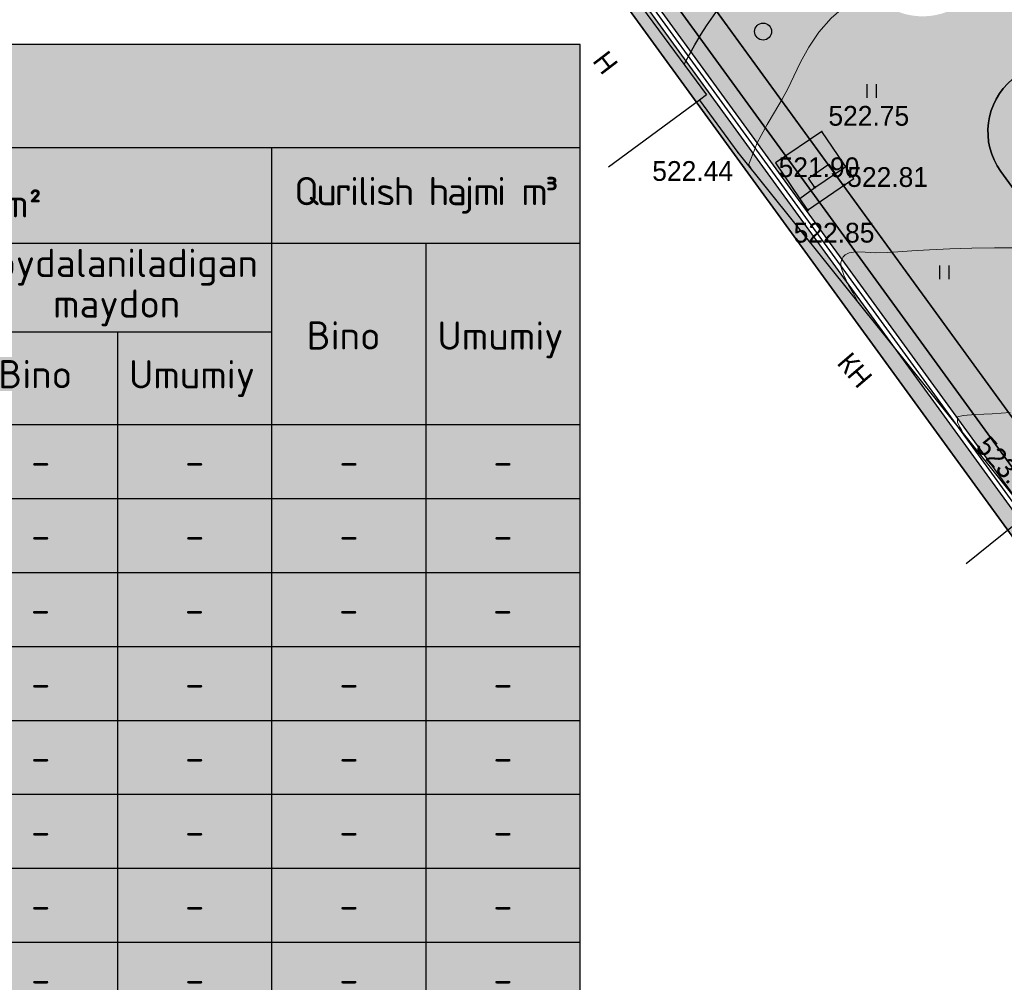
# Model space of a CAD drawing. Header units: millimetres. Extents: x -1128748 to 3035412, y -2195448 to -435774.
# Tile 82 of 160: x 804376 to 847999, y -1683998 to -1641375. Entities that reach past the tile are written whole.
import ezdxf
from ezdxf.enums import TextEntityAlignment as Align

# ---------------------------------------------------------------- set-up
doc = ezdxf.new("R2010")
doc.units = ezdxf.units.MM
for name, color, linetype in [('(004) Точки рельефа', 7, 'Continuous'), ('(004a) Точки рельефа (отк.)', 7, 'Continuous'), ('(007) Здания', 7, 'Continuous'), ('(014) Водопровод', 5, 'ИК_Водопровод -------в--------'), ('(031) Горизонтали', 42, 'Continuous'), ('(035) Откосы', 7, 'Continuous'), ('(036) Растительность', 7, 'Continuous'), ('(038) Деревья', 7, 'Continuous'), ('GLUXOY OG', 7, 'Continuous')]:
    doc.layers.add(name, color=color, linetype=linetype)
doc.layers.add('(032) Горизонтали утолщенные', color=32, linetype='Continuous', lineweight=30)
doc.styles.add('COMPLEX', font='isocpeur.ttf')
doc.styles.add('D-431', font='txt')
doc.styles.add('P-131', font='txt')
doc.styles.get("Standard").update_dxf_attribs({"font": 'arial.ttf'})
doc.styles.add('Tahoma', font='tahoma.ttf')
doc.linetypes.add('GAZ_VOZDUSH', pattern='A,1,-2,["~",Standard,S=3,R=0,X=-1.5,Y=-1.5],-1,10', length=14)
doc.linetypes.add('ИК_Водопровод -------в--------', pattern='A,9,-0.6,["В",Standard,S=1.2,R=0,X=0,Y=-0.6],-1.2', length=10.8)
doc.linetypes.add('ОГРАДА_ГЛИН', pattern='A,4,["|",Standard,S=0.8,R=0,X=0,Y=-0.8],0.5,["|",Standard,S=0.8,R=0,X=0,Y=-0.8],3.5', length=8)
doc.linetypes.add('ОТКОСЫ_НЕУКР1', pattern='A,0.5,["|",Standard,S=-1.2,R=0,X=0,Y=1.2],1,["|",Standard,S=-0.5,R=0,X=0,Y=0.5],0.5', length=2)

# ---------------------------------------------------------------- blocks, each defined once
blk = doc.blocks.new('d')
at = {"layer": '(038) Деревья'}
blk.add_ellipse((0, 0), major_axis=(0.265, 0.265), ratio=1, start_param=5.497787, end_param=11.780972, dxfattribs=at)
blk = doc.blocks.new('I04010')
for p, q in [((-0.412273, 0.007146), (-0.412273, 1.207146)), ((0.387727, 1.207146), (0.387727, 0.007146))]:
    blk.add_line(p, q)
blk = doc.blocks.new('A$C05d28b1e')
at = {"layer": '(004) Точки рельефа', "color": 0}
for p in [(-98722, -119777), (-102445, -120717)]:
    blk.add_point(p, dxfattribs=at)
at = {"layer": '(004) Точки рельефа', "color": 7, "linetype": 'ByBlock', "lineweight": -2}
for p in [(-99043, -122260), (-99360, -123261)]:
    blk.add_point(p, dxfattribs=at)
at = {"layer": '(004a) Точки рельефа (отк.)', "color": 7, "linetype": 'ByBlock', "lineweight": -2}
blk.add_point((-97729, -122155), dxfattribs=at)
at = {"layer": '(007) Здания', "ltscale": 600}
for points in [[(-110065, -113261), (-108345, -112046), (-103834, -118163), (-104154, -118399), (-108178, -121367)], [(-104154, -118399), (-102445, -120717), (-89595, -136725), (-92341, -138929)]]:
    blk.add_lwpolyline(points, dxfattribs=at)
at = {"layer": '(014) Водопровод', "linetype": 'GAZ_VOZDUSH', "ltscale": 600, "flags": 128}
for points in [[(-99043, -122260), (-99325, -121842), (-98415, -121229), (-98134, -121644)], [(-99707, -122750), (-99043, -122260), (-97670, -121329)]]:
    blk.add_lwpolyline(points, dxfattribs=at)
at = {"layer": '(031) Горизонтали', "color": 42, "linetype": 'Continuous', "lineweight": 0, "ltscale": 600}
for points in [[(-101686, -120525), (-101602, -120320), (-101413, -119953), (-101147, -119472), (-100830, -118924), (-100489, -118356), (-100240, -117895), (-99974, -117335), (-99670, -116709), (-99307, -116049), (-98864, -115388), (-98321, -114758), (-97657, -114192), (-97004, -113822), (-96109, -113450), (-95034, -113085), (-93838, -112734), (-92583, -112407), (-91329, -112110), (-90137, -111853)], [(-97160, -127300), (-97181, -127247), (-97239, -127124), (-97356, -126908), (-97542, -126580), (-97759, -126144), (-97868, -125806), (-97882, -125579), (-97850, -125445), (-97819, -125385), (-97781, -125332), (-97690, -125245), (-97520, -125160), (-97239, -125113), (-96816, -125120), (-96331, -125150), (-95807, -125146), (-95365, -125114), (-94737, -125071), (-93958, -125024), (-93064, -124980), (-92090, -124945), (-91072, -124928), (-90045, -124934)], [(-101854, -121454), (-101865, -121426), (-101901, -121352), (-101961, -121224), (-101686, -120525)], [(-92467, -133147), (-92482, -133112), (-92526, -133027), (-92612, -132874), (-92715, -132653), (-92717, -132420), (-92468, -132352), (-91914, -132313), (-91177, -132281), (-90379, -132232)]]:
    blk.add_lwpolyline(points, dxfattribs=at)
at = {"layer": '(032) Горизонтали утолщенные', "color": 32, "linetype": 'Continuous', "lineweight": 30, "ltscale": 600}
blk.add_lwpolyline([(-104827, -116816), (-104753, -116675), (-104597, -116378), (-104363, -115951), (-104079, -115468), (-103838, -115105), (-103421, -114507), (-102872, -113727), (-102234, -112823), (-101553, -111850), (-100871, -110863), (-100232, -109919), (-99680, -109073), (-99260, -108380), (-98862, -107682), (-98610, -107232)], dxfattribs=at)
at = {"layer": '(035) Откосы', "linetype": 'ОТКОСЫ_НЕУКР1', "ltscale": 600}
blk.add_lwpolyline([(-99360, -123261), (-97305, -121867), (-98722, -119777), (-100777, -121171)], close=True, dxfattribs=at)
at = {"layer": '(036) Растительность', "linetype": 'Continuous', "xscale": 500, "yscale": 500, "zscale": 500}
for p in [(-96519, -118294), (-93300, -126324)]:
    blk.add_blockref('I04010', p, dxfattribs=at)
at = {"layer": '(038) Деревья', "linetype": 'Continuous', "xscale": 1000, "yscale": 1000, "zscale": 1000}
blk.add_blockref('d', (-101333, -115356), dxfattribs=at)
at = {"layer": '(004) Точки рельефа', "linetype": 'ByBlock', "char_height": 875, "attachment_point": 4, "style": 'D-431'}
for s, insert in [('522.75', (-98438, -119094)), ('521.90', (-100644, -121373)), ('522.44', (-106242, -121537)), ('522.85', (-99978, -124270))]:
    blk.add_mtext(s, dxfattribs=dict(at, insert=insert))
at = {"layer": '(004) Точки рельефа', "linetype": 'ByBlock', "insert": (-91640, -133483), "char_height": 875, "attachment_point": 4, "rotation": 312.1815, "style": 'D-431'}
blk.add_mtext('523.81', dxfattribs=at)
at = {"layer": '(004a) Точки рельефа (отк.)', "linetype": 'ByBlock', "insert": (-97604, -121805), "char_height": 875, "attachment_point": 4, "style": 'D-431'}
blk.add_mtext('522.81', dxfattribs=at)
at = {"layer": '(007) Здания', "style": 'P-131'}
for s, rotation, p in [('Н', 307.4088, (-108922, -116660)), ('КН', 310.4615, (-98100, -130051))]:
    blk.add_text(s, height=880, rotation=rotation, dxfattribs=at).set_placement(p)
blk = doc.blocks.new('A$C7f2d22b3')
at = {"true_color": 0xffffff}
h = blk.add_hatch(color=7, dxfattribs=at)
h.dxf.hatch_style = 1
h.paths.add_polyline_path([(-94027, -48836), (-1528, -48836), (-1528, 4024), (-94027, 4024)])
at = {"color": 0}
for p, q in [((-94027, -545), (-1528, -545)), ((-15194, -545), (-15194, -48836)), ((-42528, -4773), (-1528, -4773)), ((-8361, -4773), (-8361, -48836)), ((-42528, -8709), (-15194, -8709)), ((-22028, -8709), (-22028, -48836))]:
    blk.add_line(p, q, dxfattribs=at)
blk.add_lwpolyline([(-94027, -48836), (-1528, -48836), (-1528, 4024), (-94027, 4024)], close=True)
for points in [[(-1528, -48836), (-1528, -545)], [(-94027, -12801), (-1528, -12801)], [(-94037, -16077), (-1538, -16077)], [(-94037, -19353), (-1538, -19353)], [(-94048, -22629), (-1549, -22629)], [(-94037, -25905), (-1538, -25905)], [(-94037, -29181), (-1538, -29181)], [(-94037, -32457), (-1538, -32457)], [(-94037, -35732), (-1538, -35732)]]:
    blk.add_lwpolyline(points, dxfattribs=at)
at = {"color": 0, "style": 'COMPLEX'}
for s, p in [('Maydon  m²', (-34401, -3639)), ('Bino', (-13643, -9488)), ('Umumiy', (-7846, -9496)), ('Bino', (-27309, -11202)), ('Umumiy', (-21513, -11209))]:
    blk.add_text(s, height=1250, dxfattribs=at).set_placement(p)
at = {"color": 0, "linetype": 'ByBlock', "style": 'COMPLEX'}
for p in [(-25423, -14439), (-18600, -14439), (-11767, -14439), (-4944, -14439), (-25423, -17715), (-18600, -17715), (-11767, -17715), (-4944, -17715), (-25434, -20991), (-18611, -20991), (-11778, -20991), (-4955, -20991), (-25423, -24267), (-18600, -24267), (-11767, -24267), (-4944, -24267), (-25423, -27543), (-18600, -27543), (-11767, -27543), (-4944, -27543), (-25423, -30819), (-18600, -30819), (-11767, -30819), (-4944, -30819), (-25423, -34095), (-18600, -34095), (-11767, -34095), (-4944, -34095), (-25423, -37370), (-18600, -37370), (-11767, -37370), (-4944, -37370)]:
    blk.add_text('-', height=1250, dxfattribs=at).set_placement(p, align=Align.MIDDLE_CENTER)
at = {"color": 0, "char_height": 1250, "attachment_point": 5, "style": 'COMPLEX'}
for s, insert, width, line_spacing_factor in [('{\\T0.9;Qurilish hajmi m³}', (-8361, -2659), 13666.65, 0.741361), ('Foydalaniladigan maydon', (-22061, -6741), 13599.78, 0.863584)]:
    blk.add_mtext(s, dxfattribs=dict(at, insert=insert, width=width, line_spacing_factor=line_spacing_factor))

msp = doc.modelspace()

# ---------------------------------------------------------------- hatches: boundary and pattern name
at = {"true_color": 0xb1ab95}
h = msp.add_hatch(color=253, dxfattribs=at)
h.dxf.hatch_style = 1
edge = h.paths.add_edge_path(flags=17)
edge.add_line((854224.295, -1667049.643), (853810.783, -1666481.464))
edge.add_line((853810.783, -1666481.464), (852827.221, -1667339.24))
edge.add_line((852827.221, -1667339.24), (815440.58, -1615968.894))
edge.add_line((815440.58, -1615968.894), (760125.341, -1531886.892))
edge.add_arc((765556.726, -1527471.006), 7000, 211.2865698, 219.1121956, ccw=False)
edge.add_line((759574.662, -1531106.237), (759125.32, -1530366.809))
edge.add_line((759125.32, -1530366.809), (739849.075, -1501065.928))
edge.add_line((739849.075, -1501065.928), (867641.622, -1423424.945))
edge.add_line((867641.622, -1423424.945), (872736.299, -1432503.276))
edge.add_line((872736.299, -1432503.276), (869925.246, -1434165.042))
edge.add_line((869925.246, -1434165.042), (872978.56, -1439330.046))
edge.add_line((872978.56, -1439330.046), (875673.405, -1437736.978))
edge.add_line((875673.405, -1437736.978), (929008.56, -1532776.209))
edge.add_line((929008.56, -1532776.209), (898384.261, -1553037.605))
edge.add_line((898384.261, -1553037.605), (898152.793, -1558086.794))
edge.add_line((898152.793, -1558086.794), (899509.178, -1559924.781))
edge.add_line((899509.178, -1559924.781), (878638.122, -1578672))
edge.add_line((878638.122, -1578672), (909605.434, -1618599.64))
edge.add_line((909605.434, -1618599.64), (863029.106, -1658591.093))
edge.add_line((863029.106, -1658591.093), (860161.857, -1655252.787))
edge.add_line((860161.857, -1655252.787), (855791.421, -1659006.526))
edge.add_line((855791.421, -1659006.526), (858808.572, -1663152.179))
edge.add_line((858808.572, -1663152.179), (859919.116, -1662183.661))
edge.add_line((859919.116, -1662183.661), (857378.305, -1659225.423))
edge.add_line((857378.305, -1659225.423), (860033.405, -1656944.975))
edge.add_line((860033.405, -1656944.975), (862574.754, -1659903.839))
edge.add_line((862574.754, -1659903.839), (910566.72, -1618696.887))
edge.add_line((910566.72, -1618696.887), (879590.364, -1578757.587))
edge.add_line((879590.364, -1578757.587), (900449.93, -1560020.69))
edge.add_line((900449.93, -1560020.69), (898863.427, -1557870.876))
edge.add_line((898863.427, -1557870.876), (899067.233, -1553425.08))
edge.add_line((899067.233, -1553425.08), (929937.41, -1533001.009))
edge.add_line((929937.41, -1533001.009), (867897.441, -1422450.454))
edge.add_line((867897.441, -1422450.454), (738865.476, -1500844.452))
edge.add_line((738865.476, -1500844.452), (814864.871, -1616367.433))
edge.add_line((814864.871, -1616367.433), (852711.123, -1668369.298))
edge.add_line((852711.123, -1668369.298), (854224.295, -1667049.643))
h.paths.add_polyline_path([(814535.895, -1616595.17), (738303.419, -1500717.895), (868043.623, -1421893.602), (930468.181, -1533129.466), (899457.503, -1553646.495), (899269.503, -1557747.495), (900987.503, -1560075.495), (880134.503, -1578806.495), (911114.218, -1618750.126), (862835.35, -1660207.249), (863356.343, -1660813.835), (860701.243, -1663094.283), (860179.746, -1662487.11), (859044.865, -1663476.853), (860219.085, -1665090.267), (865048.531, -1660942.288), (864201.846, -1659956.502), (912075.486, -1618847.35), (881086.745, -1578892.082), (901928.255, -1560171.403), (899980.136, -1557531.577), (900140.475, -1554033.97), (931397.031, -1533354.266), (868299.442, -1420919.111), (737319.82, -1500496.418), (813960.186, -1616993.708), (852528.684, -1669987.96), (854874.101, -1667942.495), (854460.588, -1667374.316), (852644.782, -1668957.902)])
at = {"true_color": 0x939598}
h = msp.add_hatch(color=252, dxfattribs=at)
h.dxf.hatch_style = 1
edge = h.paths.add_edge_path(flags=16)
edge.add_line((779604.04, -1523030.191), (766947.051, -1530721.697))
edge.add_arc((765389.095, -1528157.955), 3000, 211.2865698, 301.2865698, ccw=False)
edge.add_line((762825.353, -1529715.912), (748887.34, -1506779.797))
edge.add_arc((751451.081, -1505221.841), 3000, 121.2865698, 211.2865698, ccw=False)
edge.add_line((749893.125, -1502658.099), (763430.474, -1494431.607))
edge.add_arc((764988.43, -1496995.349), 3000, 29.0884551, 121.2865698, ccw=False)
edge.add_line((767610.041, -1495536.871), (775284.397, -1509331.509))
edge.add_line((775284.397, -1509331.509), (776257.432, -1511080.536))
edge.add_line((776257.432, -1511080.536), (778203.501, -1514578.591))
edge.add_line((778203.501, -1514578.591), (779176.536, -1516327.618))
edge.add_line((779176.536, -1516327.618), (780667.694, -1519007.971))
edge.add_arc((778046.083, -1520466.449), 3000, -58.7134302, 29.0884551, ccw=False)
edge = h.paths.add_edge_path(flags=16)
edge.add_line((838948.794, -1533841.388), (847054.837, -1548912.469))
edge.add_arc((844412.754, -1550333.524), 3000, -61.7262295, 28.2737705, ccw=False)
edge.add_line((845833.81, -1552975.607), (818110.538, -1567886.684))
edge.add_arc((816689.483, -1565244.601), 3000, 209.0884551, 298.2737705, ccw=False)
edge.add_line((814067.872, -1566703.079), (806558.685, -1553205.333))
edge.add_arc((809180.296, -1551746.855), 3000, 121.2865699, 209.0884551, ccw=False)
edge.add_line((807622.339, -1549183.113), (834748.755, -1532698.702))
edge.add_arc((836306.711, -1535262.444), 3000, 28.2737705, 121.2865699, ccw=False)
edge = h.paths.add_edge_path(flags=16)
edge.add_line((875355.753, -1533771.174), (869964.742, -1524291.837))
edge.add_line((869964.742, -1524291.837), (866022.695, -1517360.299))
edge.add_arc((868630.471, -1515877.226), 3000, 120.0993966, 209.6273998, ccw=False)
edge.add_line((867125.966, -1513281.756), (890552.734, -1499702.063))
edge.add_arc((892057.239, -1502297.533), 3000, 29.8780372, 120.0993966, ccw=False)
edge.add_line((894658.503, -1500803.067), (897525.124, -1505792.699))
edge.add_line((897525.124, -1505792.699), (900095.965, -1510267.497))
edge.add_line((900095.965, -1510267.497), (902022.055, -1513620.044))
edge.add_arc((899420.792, -1515114.51), 3000, -59.0363428, 29.8780372, ccw=False)
edge.add_line((900964.275, -1517686.992), (889410.47, -1524619.247))
edge.add_arc((890953.953, -1527191.729), 3000, 120.9636572, 150.6005223)
edge.add_line((888340.298, -1525719.041), (885214.475, -1531266.602))
edge.add_arc((882600.82, -1529793.914), 3000, 298.2737705, 330.6005223, ccw=False)
edge.add_line((884021.875, -1532435.997), (879384.584, -1534930.184))
edge.add_arc((877963.528, -1532288.101), 3000, 209.6273998, 298.2737705, ccw=False)
edge = h.paths.add_edge_path(flags=16)
edge.add_line((860843.951, -1441945.561), (865853.991, -1450666.023))
edge.add_line((865853.991, -1450666.023), (869338.268, -1456730.744))
edge.add_line((869338.268, -1456730.744), (873795.627, -1464489.209))
edge.add_arc((871194.363, -1465983.675), 3000, -59.4103655, 29.8780372, ccw=False)
edge.add_line((872721.02, -1468566.177), (864107.404, -1473658.153))
edge.add_line((864107.404, -1473658.153), (860034.668, -1476065.768))
edge.add_line((860034.668, -1476065.768), (849674.003, -1482190.519))
edge.add_line((849674.003, -1482190.519), (851751.431, -1485609.094))
edge.add_line((851751.431, -1485609.094), (860894.242, -1480204.283))
edge.add_arc((862420.9, -1482786.785), 3000, 30.6036259, 120.5896611, ccw=False)
edge.add_line((865003.03, -1481259.497), (867470.456, -1485432.246))
edge.add_line((867470.456, -1485432.246), (870888.525, -1483355.125))
edge.add_line((870888.525, -1483355.125), (868446.739, -1479224.585))
edge.add_arc((871029.241, -1477697.928), 3000, 120.5896345, 210.5896345, ccw=False)
edge.add_line((869502.584, -1475115.425), (874649.644, -1472072.719))
edge.add_arc((876176.302, -1474655.222), 3000, 29.8780372, 120.5896345, ccw=False)
edge.add_line((878777.565, -1473160.755), (884994.196, -1483981.404))
edge.add_line((884994.196, -1483981.404), (879309.662, -1487247.257))
edge.add_line((879309.662, -1487247.257), (881387.565, -1490666.613))
edge.add_line((881387.565, -1490666.613), (886986.817, -1487449.755))
edge.add_line((886986.817, -1487449.755), (889676.911, -1492132.125))
edge.add_arc((887075.648, -1493626.591), 3000, -59.9006034, 29.8780372, ccw=False)
edge.add_line((888580.153, -1496222.061), (860057.084, -1512755.904))
edge.add_line((860057.084, -1512755.904), (863711.471, -1518769.491))
edge.add_line((863711.471, -1518769.491), (862586.386, -1519409.34))
edge.add_line((862586.386, -1519409.34), (871761.903, -1535543.201))
edge.add_arc((869154.127, -1537026.274), 3000, -61.7262295, 29.6273998, ccw=False)
edge.add_line((870575.182, -1539668.357), (854640.753, -1548238.756))
edge.add_arc((853219.697, -1545596.673), 3000, 208.2737705, 298.2737705, ccw=False)
edge.add_line((850577.614, -1547017.729), (842054.796, -1531171.763))
edge.add_arc((844696.879, -1529750.708), 3000, 120.0993966, 208.2737705, ccw=False)
edge.add_line((843192.374, -1527155.238), (845693.299, -1525705.537))
edge.add_line((845693.299, -1525705.537), (843767.932, -1522537.193))
edge.add_line((843767.932, -1522537.193), (819306.128, -1537402.35))
edge.add_line((819306.128, -1537402.35), (805873.079, -1545565.46))
edge.add_arc((804315.123, -1543001.718), 3000, 209.0884783, 301.2865699, ccw=False)
edge.add_line((801693.513, -1544460.197), (790500.242, -1524340.319))
edge.add_arc((793121.852, -1522881.841), 3000, 120.5896345, 209.0884551, ccw=False)
edge.add_line((791595.195, -1520299.339), (802218.404, -1514019.384))
edge.add_arc((803553.405, -1516705.975), 3000, 30.5896584, 116.4233669, ccw=False)
edge.add_line((806135.907, -1515179.317), (809366.133, -1520643.587))
edge.add_line((809366.133, -1520643.587), (812862.427, -1518616.905))
edge.add_line((812862.427, -1518616.905), (809599.11, -1513176.892))
edge.add_arc((812161.746, -1511617.118), 3000, 120.5896345, 211.3271807, ccw=False)
edge.add_line((810635.089, -1509034.616), (822952.234, -1501762.494))
edge.add_line((822952.234, -1501762.494), (820874.805, -1498343.919))
edge.add_line((820874.805, -1498343.919), (808464.227, -1505680.484))
edge.add_line((808464.227, -1505680.484), (796317.34, -1512861.167))
edge.add_line((796317.34, -1512861.167), (789785.247, -1516722.641))
edge.add_arc((788258.59, -1514140.139), 3000, 209.0884551, 300.5896345, ccw=False)
edge.add_line((785636.979, -1515598.617), (772924.916, -1492748.714))
edge.add_arc((775546.527, -1491290.236), 3000, 120.054821, 209.0884551, ccw=False)
edge.add_line((774044.042, -1488693.596), (790946.223, -1478913.542))
edge.add_line((790946.223, -1478913.542), (811551.265, -1466990.914))
edge.add_arc((813053.75, -1469587.554), 3000, 31.2865699, 120.054821, ccw=False)
edge.add_line((815617.492, -1468029.598), (818889.297, -1473413.614))
edge.add_line((818889.297, -1473413.614), (827862.393, -1467960.766))
edge.add_line((827862.393, -1467960.766), (824774.828, -1462879.932))
edge.add_arc((827338.57, -1461321.976), 3000, 120.054821, 211.2865699, ccw=False)
edge.add_line((825836.085, -1458725.336), (853025.512, -1442992.807))
edge.add_line((853025.512, -1442992.807), (856740.202, -1440843.388))
edge.add_arc((858242.687, -1443440.028), 3000, 29.8780372, 120.054821, ccw=False)
edge = h.paths.add_edge_path(flags=16)
edge.add_line((857897.881, -1631004.139), (846281.522, -1640543.791))
edge.add_arc((844377.584, -1638225.381), 3000, 216.0466202, 309.3937167, ccw=False)
edge.add_line((841951.969, -1639990.711), (838415.276, -1635131.191))
edge.add_arc((840840.891, -1633365.861), 3000, 129.3937167, 216.0466202, ccw=False)
edge.add_line((838936.954, -1631047.451), (850282.132, -1621730.501))
edge.add_arc((852186.069, -1624048.91), 3000, 39.3937167, 129.3937167, ccw=False)
edge.add_line((854504.478, -1622144.973), (858312.353, -1626781.792))
edge.add_arc((855993.944, -1628685.729), 3000, -50.6062833, 39.3937167, ccw=False)
edge = h.paths.add_edge_path()
edge.add_arc((899420.792, -1515114.51), 7000, 300.9636572, 389.8780372)
edge.add_line((905490.406, -1511627.422), (896618.904, -1496185.713))
edge.add_line((896618.904, -1496185.713), (867688.321, -1445829.228))
edge.add_arc((870289.584, -1444334.762), 3000, 119.8780372, 209.8780372, ccw=False)
edge.add_line((868795.118, -1441733.499), (872978.56, -1439330.046))
edge.add_line((872978.56, -1439330.046), (870942.86, -1435886.444))
edge.add_line((870942.86, -1435886.444), (866339.809, -1438530.969))
edge.add_arc((864845.343, -1435929.705), 3000, 228.6798708, 299.8780372, ccw=False)
edge.add_arc((858242.687, -1443440.028), 7000, 48.6798708, 120.054821)
edge.add_line((854736.889, -1437381.201), (767645.581, -1487774.559))
edge.add_line((767645.581, -1487774.559), (747263.658, -1500160.42))
edge.add_line((747263.658, -1500160.42), (742520.735, -1503042.639))
edge.add_line((742520.735, -1503042.639), (759125.32, -1530366.809))
edge.add_line((759125.32, -1530366.809), (759574.662, -1531106.237))
edge.add_arc((765556.726, -1527471.006), 7000, 211.2865698, 301.2865698)
edge.add_line((769191.958, -1533453.07), (781110.041, -1526210.587))
edge.add_arc((782667.997, -1528774.329), 3000, 29.0884551, 121.2865698, ccw=False)
edge.add_line((785289.608, -1527315.851), (787007.963, -1530404.589))
edge.add_arc((784386.352, -1531863.067), 3000, -60.9115449, 29.0884551, ccw=False)
edge.add_line((785844.83, -1534484.678), (783223.219, -1535943.155))
edge.add_line((783223.219, -1535943.155), (800724.954, -1567402.483))
edge.add_line((800724.954, -1567402.483), (802664.121, -1566323.668))
edge.add_arc((804122.599, -1568945.279), 3000, 15.9491425, 119.0884551, ccw=False)
edge.add_line((807007.117, -1568120.927), (812642.812, -1587865.434))
edge.add_line((812642.812, -1587865.434), (833078.172, -1637994.247))
edge.add_line((833078.172, -1637994.247), (858333.594, -1672695.939))
edge.add_arc((855907.978, -1674461.269), 3000, -46.4179769, 36.0466202, ccw=False)
edge.add_line((857976.155, -1676634.434), (866744.568, -1668289.632))
edge.add_arc((864676.36, -1666116.497), 3000, 216.0466202, 313.5828329, ccw=False)
edge.add_line((862250.745, -1667881.827), (847846.457, -1648089.912))
edge.add_arc((850272.073, -1646324.582), 3000, 129.3937167, 216.0466202, ccw=False)
edge.add_line((848368.135, -1644006.172), (889804.581, -1609984.873))
edge.add_line((889804.581, -1609984.873), (891070.301, -1611526.642))
edge.add_line((891070.301, -1611526.642), (894167.517, -1608990.742))
edge.add_line((894167.517, -1608990.742), (876393.407, -1587347.347))
edge.add_line((876393.407, -1587347.347), (846254.083, -1612098.532))
edge.add_line((846254.083, -1612098.532), (848158.021, -1614416.941))
edge.add_arc((845839.611, -1616320.879), 3000, -50.6062833, 39.3937167, ccw=False)
edge.add_line((847743.549, -1618639.288), (838844.964, -1625947.034))
edge.add_arc((836941.027, -1623628.624), 3000, 202.178608, 309.3937167, ccw=False)
edge.add_line((834162.992, -1624761.109), (818213.465, -1585636.236))
edge.add_arc((820991.5, -1584503.751), 3000, 165.4416731, 202.178608, ccw=False)
edge.add_line((818087.823, -1583749.654), (821172.43, -1571872.256))
edge.add_arc((824076.107, -1572626.352), 3000, 118.2737705, 165.4416731, ccw=False)
edge.add_line((822655.052, -1569984.27), (885406.106, -1536233.354))
edge.add_arc((881142.94, -1528307.106), 9000, 298.2737705, 330.6005223)
edge.add_line((888983.904, -1532725.168), (891305.694, -1528604.567))
edge.add_arc((893919.349, -1530077.255), 3000, 120.9636572, 150.6005223, ccw=False)
edge.add_line((892375.866, -1527504.773), (903022.252, -1521116.967))
at = {"true_color": 0x7abf6e, "transparency": 33554687}
h = msp.add_hatch(color=83, dxfattribs=at)
h.dxf.hatch_style = 1
h.paths.add_polyline_path([(827561.547, -1554349.343), (825241.957, -1555731.189), (821966.467, -1550232.901), (824286.058, -1548851.055), (822750.672, -1546273.732), (817853.759, -1549190.964), (824200.02, -1559843.898), (829096.932, -1556926.665)], flags=16)
edge = h.paths.add_edge_path()
edge.add_arc((804122.599, -1568945.279), 3000, 15.9491425, 119.0884551)
edge.add_line((802664.121, -1566323.668), (800724.954, -1567402.483))
edge.add_line((800724.954, -1567402.483), (783223.219, -1535943.155))
edge.add_line((783223.219, -1535943.155), (785844.83, -1534484.678))
edge.add_arc((784386.352, -1531863.067), 3000, 299.0884551, 389.0884551)
edge.add_line((787007.963, -1530404.589), (785289.608, -1527315.851))
edge.add_arc((782667.997, -1528774.329), 3000, 29.0884551, 121.2865698)
edge.add_line((781110.041, -1526210.587), (769191.958, -1533453.07))
edge.add_arc((765556.726, -1527471.006), 7000, 219.1121956, 301.2865698, ccw=False)
edge.add_line((760125.341, -1531886.892), (815440.58, -1615968.894))
edge.add_line((815440.58, -1615968.894), (852827.221, -1667339.24))
edge.add_line((852827.221, -1667339.24), (853810.783, -1666481.464))
edge.add_line((853810.783, -1666481.464), (833078.172, -1637994.247))
edge.add_line((833078.172, -1637994.247), (812642.812, -1587865.434))
edge.add_line((812642.812, -1587865.434), (807007.117, -1568120.927))
h = msp.add_hatch(color=83, dxfattribs=at)
h.dxf.hatch_style = 1
edge = h.paths.add_edge_path(flags=17)
edge.add_line((847846.457, -1648089.912), (854374.568, -1657059.728))
edge.add_line((854374.568, -1657059.728), (858179.893, -1653791.361))
edge.add_line((858179.893, -1653791.361), (850052.11, -1642623.549))
edge.add_line((850052.11, -1642623.549), (848368.135, -1644006.172))
edge.add_arc((850272.073, -1646324.582), 3000, 129.3937167, 216.0466202)

# ---------------------------------------------------------------- texts
at = {"ltscale": 100, "insert": (654424.63, -1675825.821), "char_height": 2100, "width": 84000, "attachment_point": 5, "style": 'Tahoma'}
msp.add_mtext('\\pi721.035;{\\fArial Narrow|b0|i0|c204|p34;Строительство Хосписа на 50 мест по ул. Корамурт, на территории махалли "Маърифат" в Кибрайском районе Ташкентской области}', dxfattribs=at)

# ---------------------------------------------------------------- next in the draw order: block references
at = {"color": 5, "lineweight": 50}
msp.add_blockref('A$C05d28b1e', (938643.503, -1526543.495), dxfattribs=at)

# ---------------------------------------------------------------- next in the draw order: linework, layer by layer
for points in [[(854920.678, -1667901.874), (852528.684, -1669987.96), (813960.186, -1616993.708), (737319.82, -1500496.418), (868299.442, -1420919.111), (931397.031, -1533354.266), (900140.475, -1554033.97), (899980.136, -1557531.577), (901928.255, -1560171.403), (881086.745, -1578892.082), (912075.486, -1618847.35), (864201.846, -1659956.502), (865048.531, -1660942.288), (860219.085, -1665090.267)], [(872736.299, -1432503.276), (867641.622, -1423424.945), (739849.075, -1501065.928), (815440.58, -1615968.894), (852827.221, -1667339.24), (853810.783, -1666481.464)], [(737319.82, -1500496.418), (813960.186, -1616993.708), (852528.684, -1669987.96), (854874.101, -1667942.495), (854460.588, -1667374.316), (852644.782, -1668957.902), (814535.895, -1616595.17), (738303.419, -1500717.895)]]:
    msp.add_lwpolyline(points)
for points in [[(738865.476, -1500844.452), (814864.871, -1616367.433), (852711.123, -1668369.298), (854224.295, -1667049.643), (853810.783, -1666481.464), (852827.221, -1667339.24), (815440.58, -1615968.894), (760125.341, -1531886.892, -0.034159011)], [(807007.117, -1568120.927), (812642.812, -1587865.434), (833078.172, -1637994.247), (858333.594, -1672695.939, -0.376197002), (857976.155, -1676634.434), (866744.568, -1668289.632, -0.453284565), (862250.745, -1667881.827), (847846.457, -1648089.912, -0.39720505), (848368.135, -1644006.172), (889804.581, -1609984.873), (891070.301, -1611526.642), (894167.265, -1608990.948), (892898.226, -1607445.136), (876393.407, -1587347.347), (846254.083, -1612098.532), (848158.021, -1614416.941, -0.414213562), (847743.549, -1618639.288), (838844.964, -1625947.034, -0.505219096), (834162.992, -1624761.109), (818213.465, -1585636.236, -0.161682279)], [(807007.117, -1568120.927), (812642.812, -1587865.434), (833078.172, -1637994.247), (858333.594, -1672695.939, -0.376197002), (857976.155, -1676634.434), (866744.568, -1668289.632, -0.453284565), (862250.745, -1667881.827), (847846.457, -1648089.912, -0.39720505), (848368.135, -1644006.172), (889804.581, -1609984.873), (891070.301, -1611526.642), (894167.517, -1608990.742), (876393.407, -1587347.347), (846254.083, -1612098.532), (848158.021, -1614416.941, -0.414213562), (847743.549, -1618639.288), (838844.964, -1625947.034, -0.505219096), (834162.992, -1624761.109), (818213.465, -1585636.236, -0.161682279)], [(818213.465, -1585636.236), (834162.992, -1624761.109, 0.505219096), (838844.964, -1625947.034), (847743.549, -1618639.288, 0.414213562), (848158.021, -1614416.941), (846254.083, -1612098.532), (876393.407, -1587347.347), (892898.226, -1607445.136), (894167.265, -1608990.948), (896700.002, -1612080.188), (893604.335, -1614621.584), (891066.258, -1611529.961), (889804.581, -1609984.873), (862754.873, -1632191.414), (848368.135, -1644006.172, 0.39720505), (847846.457, -1648089.912), (855791.421, -1659006.526), (860161.857, -1655252.787), (863029.106, -1658591.093), (909605.434, -1618599.64), (878638.122, -1578672)]]:
    msp.add_lwpolyline(points, format="xyb")
msp.add_lwpolyline([(807007.117, -1568120.927, 0.48309225), (802664.121, -1566323.668), (800724.954, -1567402.483), (783223.219, -1535943.155), (785844.83, -1534484.678, 0.414213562), (787007.963, -1530404.589), (785289.608, -1527315.851, 0.425495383), (781110.041, -1526210.587), (769191.958, -1533453.07, -0.374752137), (760125.341, -1531886.892), (815440.58, -1615968.894), (852827.221, -1667339.24), (853810.783, -1666481.464), (833078.172, -1637994.247), (812642.812, -1587865.434)], format="xyb", close=True)
at = {"layer": 'GLUXOY OG', "color": 186, "linetype": 'ОГРАДА_ГЛИН', "lineweight": 30, "ltscale": 400}
for points in [[(852644.782, -1668957.902), (814535.895, -1616595.17), (738303.419, -1500717.895), (868043.623, -1421893.602), (930468.181, -1533129.466), (899457.503, -1553646.495), (899269.503, -1557747.495), (900987.503, -1560075.495), (880134.503, -1578806.495), (911114.218, -1618750.126)], [(910566.72, -1618696.887), (879590.364, -1578757.587), (900449.93, -1560020.69), (898863.427, -1557870.876), (899067.233, -1553425.08), (929937.41, -1533001.009), (867897.441, -1422450.454), (738865.476, -1500844.452), (814864.871, -1616367.433), (852711.123, -1668369.298)]]:
    msp.add_lwpolyline(points, dxfattribs=at)
at = {"layer": 'GLUXOY OG', "color": 186, "lineweight": 30, "ltscale": 400}
msp.add_lwpolyline([(910840.469, -1618723.507), (879862.434, -1578782.041), (900718.716, -1560048.092), (899066.465, -1557809.185), (899262.368, -1553535.787), (930202.795, -1533065.238), (867970.532, -1422172.028), (738584.448, -1500781.173), (814700.383, -1616481.301), (852677.953, -1668663.6)], dxfattribs=at)

# ---------------------------------------------------------------- next in the draw order: block references
msp.add_blockref('A$C7f2d22b3', (830730.175, -1646494.154))

doc.saveas('drawing.dxf')
